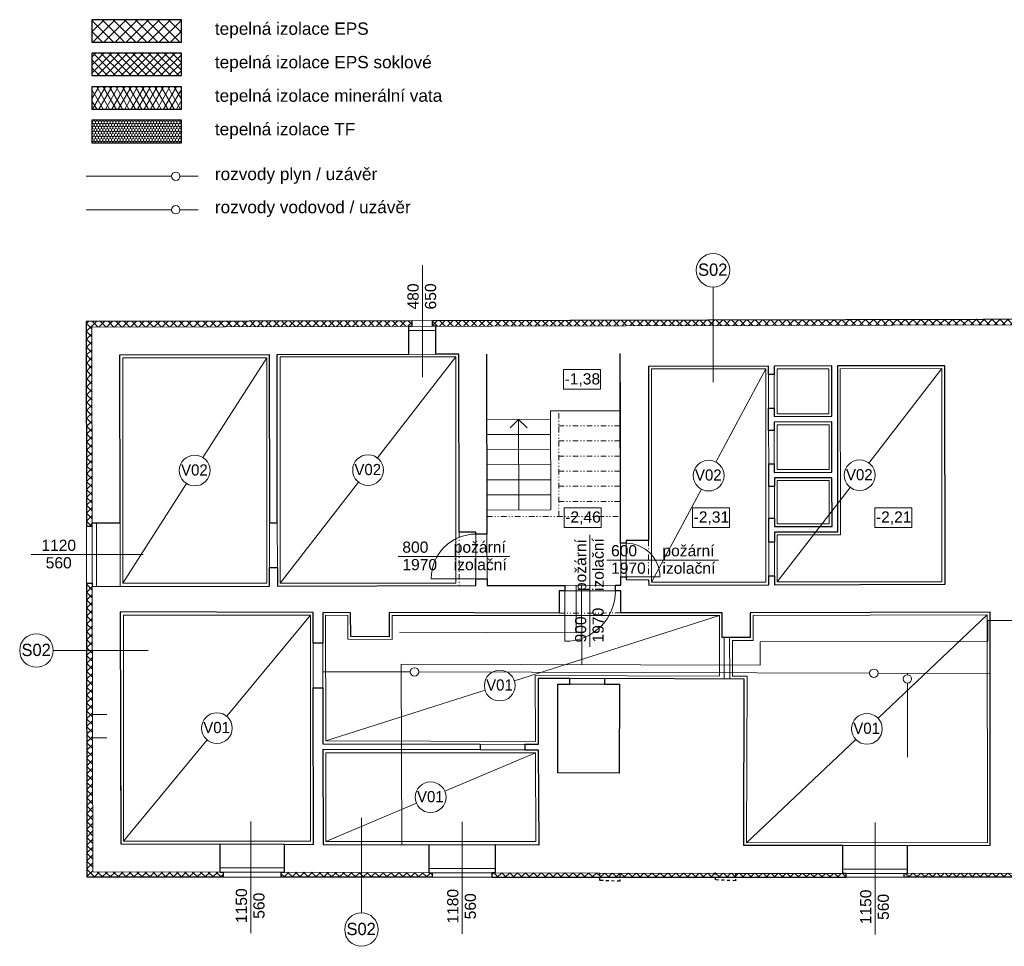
# Model space of a CAD drawing. Extents: x -2490 to 252751, y -28042 to 61627.
# Tile 1 of 13: x 26027 to 43635, y -28042 to -11466. Entities that reach past the tile are written whole.
import ezdxf

# ---------------------------------------------------------------- set-up
doc = ezdxf.new("R2010")
doc.units = 0
doc.header["$MEASUREMENT"] = 0
doc.linetypes.add('Čerchovaná se dvěma tečkami S', pattern=[250, 100, -40, 15, -40, 15, -40])
doc.linetypes.add('čárkovaná S', pattern=[100, 50, -50])
for name, color, linetype, lineweight, true_color in [('2D kreslení - obecné_Číslo_pera__241', 9, 'Continuous', 13, 0x808080), ('blok I_pohled4_terén_Číslo_pera__241', 9, 'Continuous', 13, 0x808080), ('KRESBA_Číslo_pera__241', 9, 'Continuous', 13, 0x808080), ('vodorovné konstrukce_Číslo_pera__241', 9, 'Continuous', 13, 0x808080)]:
    doc.layers.add(name, color=color, linetype=linetype, lineweight=lineweight, true_color=true_color)
for name, color, linetype, lineweight in [('2D VÝPLNĚ_Číslo_pera__2', 1, 'Continuous', 25), ('2D VÝPLNĚ_Číslo_pera__4', 91, 'Continuous', 13), ('2D ČÁRY_Číslo_pera__1', 7, 'Continuous', 15), ('blok I_pohled4_terén_Číslo_pera__1', 7, 'Continuous', 15), ('blok I_pohled4_terén_Číslo_pera__3', 150, 'Continuous', 13), ('blok I_pohled4_terén_Číslo_pera__4', 91, 'Continuous', 13), ('KRESBA_Číslo_pera__2', 1, 'Continuous', 25), ('KRESBA_Číslo_pera__3', 150, 'Continuous', 13), ('plyn_Číslo_pera__1', 7, 'Continuous', 15), ('POZNÁMKY.TEXT_Číslo_pera__1', 7, 'Continuous', 15), ('POZNÁMKY.TEXT_Číslo_pera__4', 91, 'Continuous', 13), ('voda_Číslo_pera__1', 7, 'Continuous', 15), ('výplně_Číslo_pera__1', 7, 'Continuous', 15), ('zdivo_Číslo_pera__1', 7, 'Continuous', 15), ('zdivo_Číslo_pera__2', 1, 'Continuous', 25)]:
    doc.layers.add(name, color=color, linetype=linetype, lineweight=lineweight)
doc.layers.add('blok I_pohled4_terén', color=7, linetype='Continuous')
doc.layers.add('vodorovné konstrukce', color=7, linetype='Continuous')
doc.styles.add('GENERATED_STYLE_1', font='arial.ttf')
doc.styles.add('GENERATED_STYLE_3', font='txt')
doc.linetypes.add('P_ plynovod NTL', pattern='A,0,[2,MIL_I_DSP 1.PP POHLEDY REZ1.Shx,S=7.936508,R=0,X=0,Y=-0.028302],-1000,0', length=1000)
doc.linetypes.add('V_ vodovodní potrubí podzemní', pattern='A,0,[1,MIL_I_DSP 1.PP POHLEDY REZ1.Shx,S=23.809524,R=0,X=0,Y=0],-3100,0', length=3100)
pattern_1 = [(45, (0, 0), (-70.71068, 70.71068), []), (135, (0, 0), (70.71068, 70.71068), [])]

# ---------------------------------------------------------------- blocks, each defined once
blk = doc.blocks.new('LINE_8633', base_point=(34953, -20237))
at = {"layer": 'blok I_pohled4_terén_Číslo_pera__3', "linetype": 'Continuous'}
for p, q in [((34950, -18617), (34800, -18767)), ((34953, -20237), (34950, -18617)), ((34950, -18617), (35100, -18766))]:
    blk.add_line(p, q, dxfattribs=at)
blk = doc.blocks.new('LINE_13054', base_point=(32139, -25742))
at = {"layer": 'vodorovné konstrukce_Číslo_pera__241', "linetype": 'Continuous'}
blk.add_line((32139, -25742), (32139, -27442), dxfattribs=at)
blk.add_circle((32139, -27742), 300, dxfattribs=at)
blk = doc.blocks.new('LINE_13055', base_point=(38427, -17948))
at = {"layer": 'vodorovné konstrukce_Číslo_pera__241', "linetype": 'Continuous'}
blk.add_line((38427, -17948), (38427, -16248), dxfattribs=at)
blk.add_circle((38427, -15948), 300, dxfattribs=at)
blk = doc.blocks.new('LINE_13059', base_point=(28327, -22750))
at = {"layer": 'vodorovné konstrukce_Číslo_pera__241', "linetype": 'Continuous'}
blk.add_line((28327, -22750), (26627, -22750), dxfattribs=at)
blk.add_circle((26327, -22750), 300, dxfattribs=at)

msp = doc.modelspace()

# ---------------------------------------------------------------- hatches: boundary and pattern name
at = {"layer": '2D VÝPLNĚ_Číslo_pera__4', "linetype": 'Continuous'}
h = msp.add_hatch(dxfattribs=at)
h.set_pattern_fill('TEPELNA_IZOLACE_EPS', color=256, style=0, pattern_type=2)
h.set_pattern_definition([(45, (0, 0), (-98.99495, 98.99495), []), (135, (0, 0), (98.99495, 98.99495), [])])
h.paths.add_polyline_path([(27318, -11866), (28918, -11866), (28918, -11466), (27318, -11466)], flags=0)
h = msp.add_hatch(dxfattribs=at)
h.set_pattern_fill('TEPELNA_IZOLACE_PERIMETR', color=256, style=0, pattern_type=2)
h.set_pattern_definition(pattern_1)
h.paths.add_polyline_path([(27318, -12466), (28918, -12466), (28918, -12066), (27318, -12066)], flags=0)
h = msp.add_hatch(dxfattribs=at)
h.set_pattern_fill('TEPELNA_IZOLACE_MINERÁL', color=256, style=0, pattern_type=2)
h.set_pattern_definition([(60, (0, 0), (-86.60254, 50), []), (120, (0, 0), (86.60254, 50), [])])
h.paths.add_polyline_path([(27318, -13066), (28918, -13066), (28918, -12666), (27318, -12666)], flags=0)
h = msp.add_hatch(dxfattribs=at)
h.set_pattern_fill('TEPELNA_IZOLACE_FENOL', color=256, style=0, pattern_type=2)
h.set_pattern_definition([(90, (0, 0), (-51.961524, 0), [30, -60]), (90, (-25.98, 45), (-51.961524, 0), [30, -60]), (150, (-1e-14, 30), (25.98076, 45), [30, -60]), (150, (-51.96, 30), (25.98076, 45), [30, -60]), (-150, (0, 0), (-25.98076, 45), [30, -60]), (-150, (-51.96, -2e-14), (-25.98076, 45), [30, -60])])
h.paths.add_polyline_path([(27318, -13666), (28918, -13666), (28918, -13266), (27318, -13266)], flags=0)
h = msp.add_hatch(dxfattribs=at)
h.set_pattern_fill('TEPELNA_IZOLACE_PERIMETR', color=256, style=0, pattern_type=2)
h.set_pattern_definition(pattern_1)
h.paths.add_polyline_path([(33046, -16951), (33046, -16851), (27218, -16866), (27224, -20525), (27324, -20525), (27324, -20465), (27319, -16966)], flags=0)
h = msp.add_hatch(dxfattribs=at)
h.set_pattern_fill('TEPELNA_IZOLACE_PERIMETR', color=256, style=0, pattern_type=2)
h.set_pattern_definition(pattern_1)
h.paths.add_polyline_path([(48118, -16913), (48178, -16913), (48178, -16813), (40812, -16832), (33407, -16850), (33407, -16950), (33467, -16950)], flags=0)
h = msp.add_hatch(dxfattribs=at)
h.set_pattern_fill('TEPELNA_IZOLACE_PERIMETR', color=256, style=0, pattern_type=2)
h.set_pattern_definition(pattern_1)
h.paths.add_polyline_path([(27326, -21605), (27325, -21545), (27226, -21545), (27233, -26808), (29667, -26808), (29667, -26714), (29607, -26714), (27333, -26708), (27330, -24313), (27329, -23894)], flags=0)
h = msp.add_hatch(dxfattribs=at)
h.set_pattern_fill('TEPELNA_IZOLACE_PERIMETR', color=256, style=0, pattern_type=2)
h.set_pattern_definition(pattern_1)
h.paths.add_polyline_path([(33406, -26808), (33406, -26725), (33346, -26725), (30763, -26717), (30703, -26717), (30703, -26808)], flags=0)
h = msp.add_hatch(dxfattribs=at)
h.set_pattern_fill('TEPELNA_IZOLACE_PERIMETR', color=256, style=0, pattern_type=2)
h.set_pattern_definition(pattern_1)
h.paths.add_polyline_path([(40806, -26808), (40806, -26738), (34531, -26728), (34471, -26728), (34471, -26808)], flags=0)
h = msp.add_hatch(dxfattribs=at)
h.set_pattern_fill('TEPELNA_IZOLACE_PERIMETR', color=256, style=0, pattern_type=2)
h.set_pattern_definition(pattern_1)
h.paths.add_polyline_path([(41902, -26737), (41842, -26737), (41842, -26808), (45610, -26808), (45610, -26733), (45560, -26733)], flags=0)

# ---------------------------------------------------------------- linework, layer by layer
at = {"layer": '2D kreslení - obecné_Číslo_pera__241', "linetype": 'Continuous'}
for centre in [(29157, -19531), (32257, -19523), (38348, -19622), (41048, -19615), (34612, -23378), (29554, -24139), (41178, -24152), (33376, -25375)]:
    msp.add_circle(centre, 275, dxfattribs=at)
at = {"layer": '2D VÝPLNĚ_Číslo_pera__2', "linetype": 'Continuous', "flags": 128}
for points in [[(27318, -11866), (28918, -11866), (28918, -11466), (27318, -11466)], [(27318, -12466), (28918, -12466), (28918, -12066), (27318, -12066)], [(27318, -13066), (28918, -13066), (28918, -12666), (27318, -12666)], [(27318, -13666), (28918, -13666), (28918, -13266), (27318, -13266)]]:
    msp.add_lwpolyline(points, close=True, dxfattribs=at)
at = {"layer": '2D ČÁRY_Číslo_pera__1', "linetype": 'Čerchovaná se dvěma tečkami S'}
for p, q in [((35667, -20352), (35667, -18462)), ((35667, -18732), (36771, -18732)), ((35667, -19002), (36771, -19002)), ((35667, -19272), (36771, -19272)), ((35667, -19542), (36771, -19542)), ((35667, -19812), (36771, -19812)), ((35667, -20082), (36771, -20082)), ((34382, -20352), (36771, -20352))]:
    msp.add_line(p, q, dxfattribs=at)
at = {"layer": '2D ČÁRY_Číslo_pera__1', "linetype": 'Continuous'}
for p, q in [((29607, -26714), (30763, -26717)), ((29667, -26714), (29667, -26808)), ((30703, -26717), (30703, -26808)), ((33346, -26725), (34531, -26728)), ((33406, -26725), (33406, -26808)), ((34471, -26728), (34471, -26808)), ((40746, -26738), (41902, -26737)), ((40806, -26738), (40806, -26808)), ((41842, -26737), (41842, -26808))]:
    msp.add_line(p, q, dxfattribs=at)
at = {"layer": 'blok I_pohled4_terén_Číslo_pera__1', "linetype": 'Continuous'}
for p, q in [((33046, -16951), (33046, -16851)), ((33407, -16950), (33407, -16850)), ((32986, -17027), (33467, -17026)), ((27324, -20525), (27224, -20525)), ((27326, -21545), (27226, -21545)), ((27233, -26808), (60190, -26808))]:
    msp.add_line(p, q, dxfattribs=at)
at = {"layer": 'blok I_pohled4_terén_Číslo_pera__241', "linetype": 'Continuous'}
for p, q in [((29305, -19299), (30446, -17514)), ((32426, -19306), (33829, -17499)), ((38477, -19379), (39370, -17714)), ((41215, -19397), (42520, -17706)), ((27869, -21548), (29009, -19763)), ((30686, -21547), (32089, -19740)), ((37326, -21529), (38218, -19864)), ((39575, -21524), (40880, -19833)), ((29730, -23927), (31226, -22119)), ((34875, -23294), (38543, -22125)), ((41378, -23963), (43331, -22114)), ((31500, -24369), (34350, -23461)), ((27883, -26159), (29379, -24351)), ((39025, -26190), (40979, -24341)), ((33629, -25267), (35250, -24580)), ((31503, -26169), (33123, -25482))]:
    msp.add_line(p, q, dxfattribs=at)
at = {"layer": 'blok I_pohled4_terén_Číslo_pera__4', "linetype": 'Continuous'}
for p, q in [((33228, -17859), (33228, -15859)), ((36226, -20684), (36226, -22684)), ((28233, -21035), (26233, -21035)), ((34793, -21069), (32793, -21069)), ((36525, -21133), (38525, -21133)), ((30159, -25808), (30159, -27808)), ((33938, -25818), (33938, -27818)), ((41324, -25829), (41324, -27829))]:
    msp.add_line(p, q, dxfattribs=at)
at = {"layer": 'KRESBA_Číslo_pera__2', "linetype": 'Continuous', "flags": 128}
for points in [[(32987, -17451), (32986, -16951), (33046, -16951), (33046, -16851), (27218, -16866), (27224, -20525), (27324, -20525), (27324, -20465), (27824, -20464), (27819, -17464), (30489, -17458), (30494, -20468), (30634, -20467), (30629, -17457)], [(27226, -21545), (27326, -21545), (27326, -21605), (30496, -21598), (30495, -21268), (30635, -21267), (30636, -21597), (34186, -21588), (34185, -21468), (34385, -21468), (34386, -21588), (35776, -21585), (35776, -21685), (35676, -21685), (35676, -22081), (32636, -22073), (32637, -22503), (31947, -22501), (31946, -22074), (31446, -22069), (31447, -22619), (31277, -22619), (31276, -22069), (27826, -22059), (27833, -26209), (29605, -26214), (29607, -26714), (29667, -26714), (29667, -26808), (27233, -26808)], [(35310, -26230), (34529, -26228), (34531, -26728), (34471, -26728), (34471, -26808), (40806, -26808), (40806, -26738), (40746, -26738), (40745, -26238), (38975, -26240), (38984, -23261), (36484, -23253), (36483, -23353), (36753, -23354), (36749, -24944), (35649, -24941), (35653, -23351), (35863, -23352), (35864, -23252), (35298, -23250), (35300, -24430), (35060, -24429), (35060, -24529), (35300, -24530)], [(30762, -26217), (31283, -26219), (31278, -23419), (31448, -23419), (31450, -24419), (34260, -24427), (34260, -24527), (31450, -24519), (31453, -26219), (33345, -26225), (33346, -26725), (33406, -26725), (33406, -26808), (30703, -26808), (30703, -26717), (30763, -26717)]]:
    msp.add_lwpolyline(points, close=True, dxfattribs=at)
for points in [[(34374, -17448), (34384, -20668), (34184, -20668), (34184, -20632), (33884, -20633), (33879, -17449), (33469, -17450), (33467, -16950), (33407, -16950), (33407, -16850), (48178, -16813)], [(45610, -26808), (41842, -26808), (41842, -26737), (41902, -26737), (41901, -26237), (43385, -26235), (43381, -22064), (39091, -22074), (39092, -22520), (38592, -22520), (38591, -22075), (36776, -22079), (36776, -21683), (36682, -21683), (36682, -21583), (36776, -21583), (36776, -21433), (36877, -21433), (36875, -21483), (37275, -21484), (37276, -21579), (39426, -21574), (39425, -21414), (39525, -21414), (39526, -21574), (42576, -21566), (42570, -17656), (40650, -17659), (40654, -20631), (39524, -20634), (39524, -20814), (39424, -20815), (39424, -20384), (39524, -20384), (39524, -20534), (40554, -20531), (40553, -19661), (39523, -19664), (39523, -19814), (39423, -19814), (39422, -19414), (39522, -19414), (39522, -19564), (40552, -19561), (40551, -18661), (39521, -18664), (39521, -18814), (39421, -18814), (39421, -18414), (39521, -18414), (39521, -18564), (40551, -18561), (40550, -17659), (39520, -17664), (39520, -17814), (39420, -17814), (39420, -17664), (37270, -17669), (37274, -20784), (36874, -20783), (36873, -20833), (36774, -20833), (36767, -17440)]]:
    msp.add_lwpolyline(points, dxfattribs=at)
at = {"layer": 'KRESBA_Číslo_pera__241', "linetype": 'Continuous', "flags": 128}
for points in [[(27869, -17514), (27869, -21548), (30446, -21548), (30446, -17514)], [(30686, -21547), (33829, -21547), (33829, -17499), (30686, -17499)], [(37326, -21529), (39370, -21529), (39370, -17714), (37326, -17714)], [(39571, -18514), (40500, -18514), (40500, -17709), (39571, -17709)], [(39575, -21524), (42520, -21524), (42520, -17706), (40700, -17709), (40704, -20681), (39574, -20684)], [(39574, -19514), (40501, -19514), (40501, -18711), (39574, -18711)], [(39574, -20484), (40503, -20484), (40503, -19711), (39574, -19711)], [(27883, -26159), (31226, -26159), (31226, -22119), (27883, -22119)], [(31496, -22120), (31500, -24369), (35250, -24380), (35248, -23200), (38540, -23209), (38543, -22125), (32686, -22123), (32687, -22553), (31897, -22550), (31896, -22123)], [(38774, -23210), (39034, -23211), (39025, -26190), (43335, -26185), (43331, -22114), (39141, -22124), (39142, -22570), (38773, -22570)], [(31503, -26169), (35257, -26169), (35250, -24580), (31503, -24580)]]:
    msp.add_lwpolyline(points, close=True, dxfattribs=at)
at = {"layer": 'KRESBA_Číslo_pera__3', "linetype": 'Continuous', "flags": 128}
for points in [[(34184, -20668, 0.413771), (33385, -21468), (34185, -21468)], [(36877, -21433), (37477, -21433, 0.413771), (36873, -20833)], [(35776, -21685), (35776, -22585, 0.416773), (36682, -21683)]]:
    msp.add_lwpolyline(points, format="xyb", dxfattribs=at)
at = {"layer": 'plyn_Číslo_pera__1', "linetype": 'P_ plynovod NTL'}
for p, q in [((35977, -22432), (35976, -21584)), ((36078, -23002), (36076, -21584)), ((43339, -22214), (47425, -22205)), ((43339, -22214), (43339, -22585)), ((35977, -22432), (32822, -22423)), ((39269, -23011), (39271, -22594)), ((43339, -22585), (39271, -22594)), ((39269, -23011), (32848, -22993)), ((32863, -26223), (32848, -22993))]:
    msp.add_line(p, q, dxfattribs=at)
at = {"layer": 'POZNÁMKY.TEXT_Číslo_pera__1', "linetype": 'Continuous', "flags": 128}
for points in [[(35751, -17724), (36414, -17724), (36414, -18078), (35751, -18078)], [(35763, -20196), (36426, -20196), (36426, -20550), (35763, -20550)], [(38059, -20196), (38723, -20196), (38723, -20550), (38059, -20550)], [(41319, -20196), (41982, -20196), (41982, -20550), (41319, -20550)]]:
    msp.add_lwpolyline(points, close=True, dxfattribs=at)
at = {"layer": 'voda_Číslo_pera__1', "linetype": 'P_ plynovod NTL'}
for p, q in [((27218, -14266), (28743, -14266)), ((28893, -14266), (29218, -14266))]:
    msp.add_line(p, q, dxfattribs=at)
at = {"layer": 'voda_Číslo_pera__1', "linetype": 'V_ vodovodní potrubí podzemní'}
for p, q in [((27218, -14866), (28743, -14866)), ((28893, -14866), (29218, -14866)), ((33013, -23134), (31448, -23129)), ((41227, -23157), (33163, -23134)), ((43382, -23163), (41377, -23157)), ((41902, -23159), (41902, -23184)), ((41902, -23334), (41904, -24659))]:
    msp.add_line(p, q, dxfattribs=at)
at = {"layer": 'voda_Číslo_pera__1', "linetype": 'Continuous'}
for centre in [(28818, -14266), (28818, -14866), (33088, -23134), (41302, -23157), (41902, -23259)]:
    msp.add_circle(centre, 75, dxfattribs=at)
at = {"layer": 'výplně_Číslo_pera__1', "linetype": 'Continuous'}
for p, q in [((32987, -17451), (32986, -16951)), ((33469, -17450), (33467, -16950)), ((39420, -17814), (39421, -18414)), ((39520, -17814), (39521, -18414)), ((39421, -18814), (39422, -19414)), ((39521, -18814), (39522, -19414)), ((39423, -19814), (39424, -20384)), ((39523, -19814), (39524, -20384)), ((27326, -21605), (27324, -20465)), ((27402, -21605), (27400, -20465)), ((27826, -21604), (27824, -20464)), ((30494, -20468), (30495, -21268)), ((30634, -20467), (30635, -21267)), ((34185, -21468), (34184, -20668)), ((34384, -20668), (34385, -21468)), ((36774, -20783), (36775, -21483)), ((36874, -20783), (36875, -21483)), ((39424, -20815), (39425, -21414)), ((39524, -20814), (39525, -21414)), ((35676, -21585), (36776, -21583)), ((35676, -21685), (36776, -21683)), ((38623, -22520), (38624, -23260)), ((38723, -22520), (38724, -23260)), ((31277, -22619), (31278, -23419)), ((31447, -22619), (31448, -23419)), ((36483, -23353), (35863, -23352)), ((35864, -23252), (36484, -23253)), ((27329, -23894), (27330, -24313)), ((35060, -24429), (34260, -24427)), ((34260, -24527), (35060, -24529)), ((29605, -26214), (30762, -26217)), ((33345, -26225), (34529, -26228)), ((41901, -26237), (40745, -26238)), ((30763, -26641), (29607, -26638)), ((34531, -26652), (33346, -26649)), ((40746, -26662), (41902, -26661))]:
    msp.add_line(p, q, dxfattribs=at)
at = {"layer": 'zdivo_Číslo_pera__1', "linetype": 'Continuous'}
for p, q in [((27218, -16866), (50200, -16808)), ((27233, -26808), (27218, -16866)), ((27319, -16966), (48118, -16913)), ((27324, -20465), (27319, -16966)), ((27819, -17464), (30489, -17458)), ((27819, -17464), (30489, -17458)), ((27824, -20464), (27819, -17464)), ((30494, -20468), (30489, -17458)), ((30629, -17457), (33879, -17449)), ((30634, -20467), (30629, -17457)), ((33884, -20633), (33879, -17449)), ((34383, -20238), (34374, -17448)), ((36771, -18462), (36767, -17440)), ((37270, -17669), (39420, -17664)), ((37274, -20784), (37270, -17669)), ((39420, -17814), (39420, -17664)), ((39520, -17664), (40550, -17661)), ((39520, -17814), (39520, -17664)), ((40551, -18561), (40550, -17659)), ((40650, -17661), (42570, -17656)), ((40654, -20631), (40650, -17659)), ((42576, -21566), (42570, -17656)), ((39420, -17814), (39520, -17814)), ((35521, -18465), (36771, -18462)), ((35523, -20235), (35521, -18465)), ((36774, -20783), (36771, -18462)), ((39421, -18414), (39521, -18414)), ((39421, -18814), (39421, -18414)), ((39521, -18564), (39521, -18414)), ((34378, -18618), (35521, -18615)), ((39521, -18564), (40551, -18561)), ((39521, -18664), (40551, -18661)), ((39521, -18814), (39521, -18664)), ((40552, -19561), (40551, -18661)), ((39421, -18814), (39521, -18814)), ((34379, -18888), (35520, -18885)), ((34379, -19158), (35521, -19155)), ((34380, -19428), (35521, -19425)), ((39422, -19414), (39522, -19414)), ((39423, -19814), (39422, -19414)), ((39522, -19564), (39522, -19414)), ((34381, -19698), (35522, -19695)), ((39522, -19564), (40552, -19561)), ((39523, -19664), (40553, -19661)), ((39523, -19814), (39523, -19664)), ((40554, -20531), (40553, -19661)), ((39423, -19814), (39523, -19814)), ((34381, -19968), (35523, -19965)), ((34383, -20238), (35523, -20235)), ((34384, -20632), (34383, -20238)), ((39424, -20815), (39424, -20384)), ((39424, -20384), (39524, -20384)), ((39524, -20534), (39524, -20384)), ((27824, -20464), (27324, -20465)), ((30494, -20468), (30634, -20467)), ((39524, -20534), (40554, -20531)), ((33884, -20633), (34184, -20632)), ((34184, -20668), (34184, -20632)), ((34184, -20668), (34384, -20668)), ((34384, -20668), (34384, -20632)), ((39524, -20634), (40654, -20631)), ((39524, -20814), (39524, -20634)), ((37274, -20784), (36874, -20783)), ((39424, -20815), (39524, -20814)), ((30495, -21268), (30635, -21267)), ((30496, -21598), (30495, -21268)), ((30636, -21597), (30635, -21267)), ((34185, -21468), (34385, -21468)), ((34186, -21588), (34185, -21468)), ((34386, -21588), (34385, -21468)), ((39426, -21574), (39425, -21414)), ((39425, -21414), (39525, -21414)), ((39526, -21574), (39525, -21414)), ((27826, -21604), (27326, -21605)), ((27329, -23894), (27326, -21605)), ((27826, -21604), (30496, -21598)), ((30636, -21597), (34186, -21588)), ((34386, -21588), (35676, -21585)), ((36776, -21583), (36775, -21483)), ((37275, -21484), (36875, -21483)), ((37276, -21579), (37275, -21484)), ((37276, -21579), (39426, -21574)), ((39526, -21574), (42576, -21566)), ((35676, -22081), (35676, -21685)), ((36776, -22079), (36776, -21683)), ((31276, -22069), (27826, -22059)), ((27829, -23894), (27826, -22059)), ((31277, -22619), (31276, -22069)), ((31447, -22619), (31446, -22069)), ((31946, -22074), (31446, -22069)), ((31947, -22501), (31946, -22074)), ((35676, -22081), (32636, -22073)), ((32637, -22503), (32636, -22073)), ((36776, -22079), (38591, -22075)), ((38591, -22075), (38592, -22520)), ((39091, -22074), (43381, -22064)), ((39092, -22520), (39091, -22074)), ((43381, -22064), (43385, -26235)), ((32637, -22503), (31947, -22501)), ((38592, -22520), (39092, -22520)), ((31447, -22619), (31277, -22619)), ((35864, -23252), (35298, -23250)), ((35300, -24430), (35298, -23250)), ((35653, -23351), (35649, -24941)), ((35863, -23352), (35653, -23351)), ((35864, -23252), (35863, -23352)), ((36484, -23253), (36483, -23353)), ((36483, -23353), (36753, -23354)), ((38984, -23261), (36484, -23254)), ((36753, -23354), (36749, -24944)), ((38975, -26240), (38984, -23261)), ((31283, -26219), (31278, -23419)), ((31448, -23419), (31278, -23419)), ((31450, -24419), (31448, -23419)), ((27587, -23894), (27329, -23894)), ((27829, -23894), (27830, -24312)), ((27333, -26708), (27330, -24313)), ((27588, -24313), (27330, -24313)), ((27833, -26209), (27830, -24312)), ((34260, -24427), (31450, -24419)), ((34260, -24527), (34260, -24427)), ((35300, -24430), (35060, -24429)), ((35060, -24529), (35060, -24429)), ((31453, -26219), (31450, -24519)), ((34260, -24527), (31450, -24519)), ((35300, -24530), (35060, -24529)), ((35310, -26230), (35300, -24530)), ((35649, -24941), (36749, -24944)), ((29605, -26214), (27833, -26209)), ((29605, -26214), (29607, -26714)), ((31283, -26219), (30762, -26217)), ((30762, -26217), (30763, -26717)), ((33345, -26225), (31453, -26219)), ((33345, -26225), (33346, -26725)), ((35310, -26230), (34529, -26228)), ((34529, -26228), (34531, -26728)), ((43385, -26235), (41901, -26237)), ((40745, -26238), (38975, -26240)), ((40745, -26238), (40746, -26738)), ((41901, -26237), (41902, -26737)), ((29607, -26714), (27333, -26708)), ((33346, -26725), (30763, -26717)), ((36399, -26733), (34531, -26728)), ((38827, -26740), (36399, -26733)), ((40746, -26738), (38827, -26740)), ((45560, -26733), (41902, -26737))]:
    msp.add_line(p, q, dxfattribs=at)
at = {"layer": 'zdivo_Číslo_pera__1', "linetype": 'Čerchovaná se dvěma tečkami S'}
for p, q in [((33884, -20633), (33886, -21589)), ((37274, -20784), (37275, -21484)), ((36776, -22079), (35676, -22081))]:
    msp.add_line(p, q, dxfattribs=at)
at = {"layer": 'zdivo_Číslo_pera__2', "linetype": 'čárkovaná S'}
for p, q in [((36399, -26865), (36399, -26733)), ((36759, -26747), (36760, -26878)), ((38468, -26855), (38467, -26724)), ((38827, -26740), (38828, -26869)), ((36760, -26878), (36399, -26865)), ((38828, -26869), (38468, -26855))]:
    msp.add_line(p, q, dxfattribs=at)

# ---------------------------------------------------------------- block references
at = {"layer": 'blok I_pohled4_terén', "linetype": 'Continuous'}
msp.add_blockref('LINE_8633', (34953, -20237), dxfattribs=at)
at = {"layer": 'vodorovné konstrukce', "linetype": 'Continuous'}
for name, p in [('LINE_13055', (38427, -17948)), ('LINE_13059', (28327, -22750)), ('LINE_13054', (32139, -25742))]:
    msp.add_blockref(name, p, dxfattribs=at)

# ---------------------------------------------------------------- texts
at = {"layer": 'POZNÁMKY.TEXT_Číslo_pera__4', "linetype": 'Continuous', "style": 'GENERATED_STYLE_1'}
for s, insert, char_height, attachment_point, line_spacing_factor in [('{tepelná izolace EPS\\Ptepelná izolace EPS soklové\\Ptepelná izolace minerální vata\\Ptepelná izolace TF}', (29518, -11516), 220, 1, 1.634061), ('{rozvody plyn / uzávěr\\Prozvody vodovod / uzávěr}', (29518, -14116), 220, 1, 1.614166), ('{1120\\P560}', (26725, -21284), 200, 8, 0.938049), ('{\\pt919.239;800^Ipožární\\P\\pt919.239;1970^Iizolační}', (32870, -21059), 200, 4, 0.93693), ('{\\pt919.165;600^Ipožární\\P\\pt919.165;1970^Iizolační}', (36602, -21123), 200, 4, 0.93693)]:
    msp.add_mtext(s, dxfattribs=dict(at, insert=insert, char_height=char_height, attachment_point=attachment_point, line_spacing_factor=line_spacing_factor))
at = {"layer": 'POZNÁMKY.TEXT_Číslo_pera__4', "linetype": 'Continuous'}
for s, insert, char_height, attachment_point, style in [('{S02}', (38159, -15939), 220, 4, 'GENERATED_STYLE_3'), ('{-1,38}', (35771, -17910), 200, 4, 'GENERATED_STYLE_1'), ('{V02}', (28914, -19624), 200, 7, 'GENERATED_STYLE_3'), ('{V02}', (32014, -19616), 200, 7, 'GENERATED_STYLE_3'), ('{V02}', (38104, -19714), 200, 7, 'GENERATED_STYLE_3'), ('{V02}', (40804, -19708), 200, 7, 'GENERATED_STYLE_3'), ('{-2,46}', (35783, -20381), 200, 4, 'GENERATED_STYLE_1'), ('{-2,31}', (38079, -20381), 200, 4, 'GENERATED_STYLE_1'), ('{-2,21}', (41339, -20381), 200, 4, 'GENERATED_STYLE_1'), ('{S02}', (26060, -22741), 220, 4, 'GENERATED_STYLE_3'), ('{V01}', (34369, -23470), 200, 7, 'GENERATED_STYLE_3'), ('{V01}', (29311, -24231), 200, 7, 'GENERATED_STYLE_3'), ('{V01}', (40935, -24244), 200, 7, 'GENERATED_STYLE_3'), ('{V01}', (33133, -25467), 200, 7, 'GENERATED_STYLE_3'), ('{S02}', (31872, -27733), 220, 4, 'GENERATED_STYLE_3')]:
    msp.add_mtext(s, dxfattribs=dict(at, insert=insert, char_height=char_height, attachment_point=attachment_point, style=style))
at = {"layer": 'POZNÁMKY.TEXT_Číslo_pera__4', "linetype": 'Continuous', "char_height": 200, "rotation": 90, "style": 'GENERATED_STYLE_1'}
for s, insert, attachment_point, line_spacing_factor in [('{480\\P650}', (33477, -16417), 8, 0.938049), ('{\\pt919.112;900^Ipožární\\P\\pt919.112;1970^Iizolační}', (36216, -22607), 4, 0.93693), ('{1150\\P560}', (30408, -27316), 8, 0.938049), ('{1180\\P560}', (34188, -27326), 8, 0.938049), ('{1150\\P560}', (41573, -27337), 8, 0.938049)]:
    msp.add_mtext(s, dxfattribs=dict(at, insert=insert, attachment_point=attachment_point, line_spacing_factor=line_spacing_factor))

doc.saveas('drawing.dxf')
